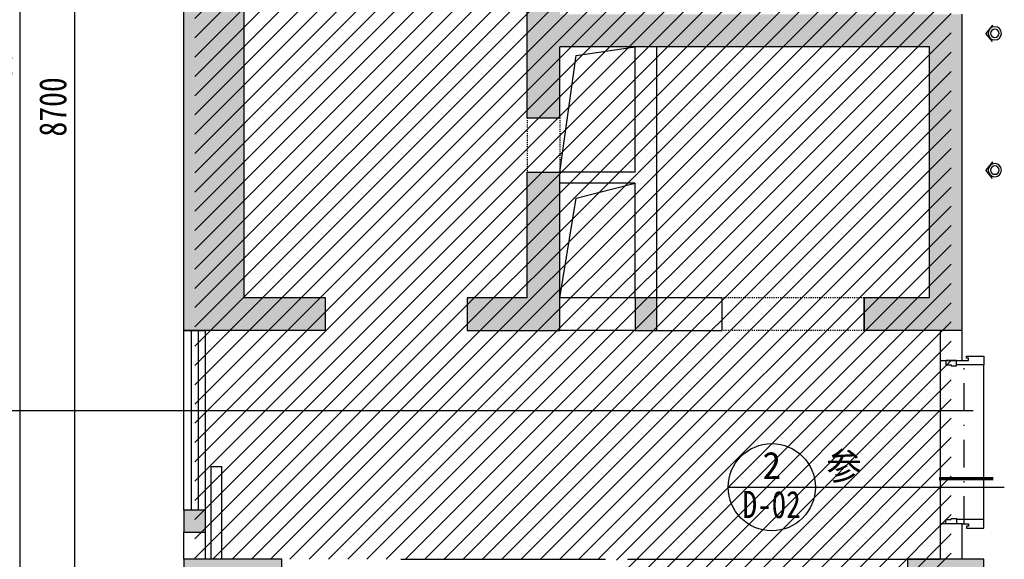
# Model space of a CAD drawing. Header units: millimetres. Extents: x -539149 to -534375, y 505028 to 505469.
# Tile 55 of 135: x -536701 to -536611, y 505250 to 505299. Entities that reach past the tile are written whole.
import ezdxf
from ezdxf.enums import TextEntityAlignment as Align

# ---------------------------------------------------------------- set-up
doc = ezdxf.new("R2010")
doc.units = ezdxf.units.MM
doc.header["$LTSCALE"] = 10
doc.linetypes.add('DASH', pattern=[0.35, 0.25, -0.1])
doc.linetypes.add('DASHDOTX2', pattern=[50.8, 25.4, -12.7, 0, -12.7])
for name, color, linetype in [('01-井道标注', 3, 'Continuous'), ('A-建筑-原墙体', 2, 'Continuous'), ('A-建筑-拆墙', 251, 'Continuous'), ('A-建筑-柱子、剪力墙', 251, 'Continuous'), ('A-建筑-窗户', 4, 'Continuous'), ('B-平面-完成面造型线', 6, 'Continuous'), ('B-平面-尺寸', 8, 'Continuous'), ('C-顶棚-灯具', 4, 'Continuous'), ('C-顶棚-造型线', 30, 'Continuous'), ('E-填充', 251, 'Continuous'), ('E-文本', 7, 'Continuous'), ('P-文字标注', 2, 'Continuous'), ('Q-立面-填充', 251, 'Continuous'), ('WINDOW', 12, 'Continuous')]:
    doc.layers.add(name, color=color, linetype=linetype)
doc.styles.add('-宋体', font='txt', dxfattribs={"width": 0.8})
doc.styles.add('CCD_DIM', font='txt', dxfattribs={"width": 0.8})
doc.dimstyles.new('1', dxfattribs={"dimscale": 0, "dimtxt": 2.5, "dimasz": 1.5, "dimexe": 1, "dimexo": 0, "dimgap": 0.3, "dimtad": 1, "dimdec": 0, "dimzin": 0, "dimdsep": 46, "dimtxsty": 'Standard', "dimblk": 'ARCHTICK', "dimcen": 0.09, "dimclrd": 8, "dimclre": 8, "dimclrt": 4, "dimadec": 0, "dimazin": 0, "dimtfac": 1, "dimtdec": 0, "dimtix": 1, "dimtofl": 0, "dimtmove": 2, "dimatfit": 3, "dimldrblk": 'DOTSMALL', "dimfxl": 5, "dimfxlon": 1, "dimtolj": 1, "dimtzin": 0, "dimarcsym": 0})
doc.dimstyles.new('1-1', dxfattribs={"dimscale": 0, "dimtxt": 2.5, "dimasz": 1, "dimexe": 1, "dimexo": 1, "dimgap": 0.75, "dimtad": 1, "dimdec": 0, "dimrnd": 0.005, "dimzin": 0, "dimdsep": 46, "dimtxsty": 'CCD_DIM', "dimblk": 'ARCHTICK', "dimcen": 0.13, "dimclrd": 44, "dimclre": 44, "dimclrt": 50, "dimadec": 0, "dimazin": 0, "dimtfac": 1, "dimtdec": 0, "dimtix": 1, "dimtmove": 2, "dimatfit": 3, "dimldrblk": 'HBA_Leader_Dot', "dimfxl": 5, "dimfxlon": 1, "dimtvp": 1, "dimtolj": 1, "dimtzin": 0, "dimarcsym": 0})

# ---------------------------------------------------------------- blocks, each defined once
blk = doc.blocks.new('_ArchTick')
at = {"color": 0, "linetype": 'ByBlock', "const_width": 0.15}
blk.add_lwpolyline([(-0.5, -0.5), (0.5, 0.5)], dxfattribs=at)
blk = doc.blocks.new('HBA_Leader_Dot')
at = {"color": 0, "linetype": 'ByBlock'}
blk.add_line((-5, 0), (-10, 0), dxfattribs=at)
at = {"color": 0, "linetype": 'ByBlock', "const_width": 5}
blk.add_lwpolyline([(-2.5, 0, 1), (2.5, 0, 1)], format="xyb", close=True, dxfattribs=at)
blk = doc.blocks.new('_FZH')
at = {"layer": 'A-建筑-原墙体'}
blk.add_lwpolyline([(-0.5, -0.5), (0.5, -0.5), (0.5, 0.5), (-0.5, 0.5)], close=True, dxfattribs=at)
at = {"layer": 'A-建筑-柱子、剪力墙'}
blk.add_solid([(-0.5, -0.5), (0.5, -0.5), (-0.5, 0.5), (0.5, 0.5)], dxfattribs=at)
blk = doc.blocks.new('*E192')
at = {"layer": 'B-平面-完成面造型线'}
for points in [[(-100, 1460), (-50, 1460), (-50, 1450), (0, 1450), (0, 1500), (-100, 1500), (-100, 1460)], [(-100, 40), (-50, 40), (-50, 50), (0, 50), (0, 0), (-100, 0), (-100, 40)]]:
    blk.add_lwpolyline(points, dxfattribs=at)
blk = doc.blocks.new('射灯(可调角度）')
h = blk.add_hatch(color=9)
edge = h.paths.add_edge_path()
edge.add_line((17.3, 44.1), (17.3, 59))
edge.add_line((17.3, 59), (63.3, 0))
edge.add_line((63.3, 0), (17.3, -59))
edge.add_line((17.3, -59), (17.3, -44.1))
edge.add_ellipse((0, 0), major_axis=(-33.5, 33.5), ratio=1, start_angle=156.44488, end_angle=225)
edge.add_ellipse((0, 0), major_axis=(33.5, 33.5), ratio=1, start_angle=315, end_angle=383.55512)
for p, q in [((17.3, 44.1), (17.3, 59)), ((17.3, 59), (63.3, 0)), ((17.3, -59), (63.3, 0))]:
    blk.add_line(p, q)
blk.add_circle((0, 0), 47.4)
at = {"color": 8}
blk.add_circle((0, 0), 30, dxfattribs=at)
blk = doc.blocks.new('A$C0688118A')
at = {"layer": 'P-文字标注', "color": 2}
blk.add_line((-8, 0), (0, 0), dxfattribs=at)
blk.add_circle((-4, 0), 4, dxfattribs=at)
blk.add_attdef('1', text='', height=2.5, dxfattribs=at).set_placement((-4, 2), align=Align.MIDDLE_CENTER)
at = {"layer": 'P-文字标注', "color": 2, "width": 3}
blk.add_attdef('222', text='', height=2.5, dxfattribs=at).set_placement((-6.679, -2.838), (-1.346, -2.838), align=Align.FIT)

msp = doc.modelspace()

# ---------------------------------------------------------------- hatches: boundary and pattern name
at = {"layer": 'E-填充', "ltscale": 0.01}
for points in [[(-536680.673, 505332.099), (-536654.673, 505332.099), (-536654.673, 505308.399), (-536654.673, 505290.199), (-536651.673, 505290.199), (-536651.673, 505296.699), (-536643.773, 505296.699), (-536617.773, 505296.699), (-536617.773, 505273.699), (-536623.773, 505273.699), (-536623.773, 505270.699), (-536614.773, 505270.699), (-536614.773, 505299.699), (-536617.173, 505299.699), (-536617.173, 505299.699), (-536617.773, 505299.699), (-536632.356, 505299.699, -0.008767), (-536632.391, 505299.699), (-536635.606, 505299.699, -0.008767), (-536635.641, 505299.699), (-536638.856, 505299.699, -0.008767), (-536638.891, 505299.699), (-536643.773, 505299.699), (-536651.673, 505299.699), (-536651.673, 505299.699), (-536651.673, 505308.399), (-536651.673, 505337.099), (-536686.173, 505337.099), (-536686.173, 505337.099), (-536686.173, 505270.699), (-536684.173, 505270.699), (-536673.173, 505270.699), (-536673.173, 505273.699), (-536680.673, 505273.699)], [(-536654.673, 505273.699), (-536651.673, 505270.699), (-536651.673, 505285.199), (-536654.673, 505285.199)], [(-536654.673, 505273.699), (-536660.173, 505273.699), (-536660.173, 505270.699), (-536651.673, 505270.699)], [(-536644.773, 505273.699), (-536644.773, 505270.699), (-536642.773, 505270.699), (-536642.773, 505273.699)], [(-536686.173, 505254.199), (-536686.173, 505252.199), (-536684.173, 505252.199), (-536684.173, 505254.199)]]:
    msp.add_hatch(color=256, dxfattribs=at).paths.add_polyline_path(points)
at = {"layer": 'Q-立面-填充', "ltscale": 0.005}
h = msp.add_hatch(dxfattribs=at)
h.set_pattern_fill('ANSI31', color=256, scale=1000, style=0)
h.set_pattern_definition([(45, (-536685.1732, 505189.6987), (-0.883883, 0.883883), [])])
h.paths.add_polyline_path([(-536622.573, 505189.699), (-536615.773, 505189.699), (-536615.773, 505307.899), (-536652.673, 505307.899), (-536652.673, 505336.099), (-536685.173, 505336.099), (-536685.173, 505249.699), (-536646.473, 505249.699), (-536646.473, 505210.399), (-536622.573, 505210.399)])

# ---------------------------------------------------------------- linework, layer by layer
at = {"linetype": 'DASH', "ltscale": 0.01}
for p, q in [((-536623.773, 505273.699, 0.069), (-536636.773, 505273.699, 0.069)), ((-536623.773, 505270.699, 0.069), (-536636.773, 505270.699, 0.069))]:
    msp.add_line(p, q, dxfattribs=at)
at = {"ltscale": 0.01}
for p, q in [((-536686.173, 505270.699, 0.069), (-536684.173, 505270.699, 0.069)), ((-536684.173, 505254.199, 0.069), (-536686.173, 505254.199, 0.069))]:
    msp.add_line(p, q, dxfattribs=at)
at = {"layer": '01-井道标注', "ltscale": 0.01, "elevation": 0.069}
for points in [[(-536651.674, 505285.199), (-536650.187, 505295.906), (-536644.773, 505296.699)], [(-536651.674, 505273.699), (-536650.187, 505282.824), (-536644.773, 505284.199)]]:
    msp.add_lwpolyline(points, dxfattribs=at)
at = {"layer": 'A-建筑-原墙体', "ltscale": 0.01}
for p, q in [((-536686.173, 505270.699, 0.069), (-536686.173, 505337.099, 0.069)), ((-536680.673, 505332.099, 0.069), (-536680.673, 505273.699, 0.069)), ((-536654.673, 505290.199, 0.069), (-536654.673, 505308.399, 0.069)), ((-536614.773, 505270.699, 0.069), (-536614.773, 505299.699, 0.069)), ((-536651.673, 505290.199, 0.069), (-536651.673, 505296.699, 0.069)), ((-536643.773, 505296.699, 0.069), (-536651.673, 505296.699, 0.069)), ((-536644.773, 505285.199, 0.069), (-536644.773, 505296.699, 0.069)), ((-536617.773, 505296.699, 0.069), (-536643.773, 505296.699, 0.069)), ((-536642.773, 505284.199, 0.069), (-536642.773, 505296.699, 0.069)), ((-536617.773, 505273.699, 0.069), (-536617.773, 505296.699, 0.069)), ((-536654.673, 505290.199, 0.069), (-536651.673, 505290.199, 0.069)), ((-536654.673, 505273.699, 0.069), (-536654.673, 505285.199, 0.069)), ((-536654.673, 505285.199, 0.069), (-536651.673, 505285.199, 0.069)), ((-536644.773, 505285.199, 0.069), (-536651.673, 505285.199, 0.069)), ((-536651.673, 505270.699, 0.069), (-536651.673, 505285.199, 0.069)), ((-536644.773, 505284.199, 0.069), (-536651.673, 505284.199, 0.069)), ((-536644.773, 505273.699, 0.069), (-536644.773, 505284.199, 0.069)), ((-536642.773, 505273.699, 0.069), (-536642.773, 505284.199, 0.069)), ((-536673.173, 505273.699, 0.069), (-536680.673, 505273.699, 0.069)), ((-536673.173, 505270.699, 0.069), (-536673.173, 505273.699, 0.069)), ((-536654.673, 505273.699, 0.069), (-536660.173, 505273.699, 0.069)), ((-536660.173, 505273.699, 0.069), (-536660.173, 505270.699, 0.069)), ((-536644.773, 505273.699, 0.069), (-536651.673, 505273.699, 0.069)), ((-536644.773, 505273.699, 0.069), (-536644.773, 505270.699, 0.069)), ((-536642.773, 505273.699, 0.069), (-536644.773, 505273.699, 0.069)), ((-536636.773, 505273.699, 0.069), (-536642.773, 505273.699, 0.069)), ((-536642.773, 505270.699, 0.069), (-536642.773, 505273.699, 0.069)), ((-536636.773, 505270.699, 0.069), (-536636.773, 505273.699, 0.069)), ((-536617.773, 505273.699, 0.069), (-536623.773, 505273.699, 0.069)), ((-536623.773, 505270.699, 0.069), (-536623.773, 505273.699, 0.069)), ((-536623.773, 505273.699, 0.069), (-536623.773, 505270.699, 0.069)), ((-536673.173, 505270.699, 0.069), (-536686.173, 505270.699, 0.069)), ((-536684.173, 505270.699, 0.069), (-536686.173, 505270.699, 0.069)), ((-536660.173, 505270.699, 0.069), (-536651.673, 505270.699, 0.069)), ((-536644.773, 505270.699, 0.069), (-536651.673, 505270.699, 0.069)), ((-536644.773, 505270.699, 0.069), (-536642.773, 505270.699, 0.069)), ((-536642.773, 505270.699, 0.069), (-536636.773, 505270.699, 0.069)), ((-536614.773, 505270.699, 0.069), (-536623.773, 505270.699, 0.069)), ((-536616.773, 505270.699, 0.069), (-536616.773, 505267.949, 0.069)), ((-536614.773, 505270.699, 0.069), (-536616.773, 505270.699, 0.069)), ((-536614.773, 505267.949, 0.069), (-536614.773, 505270.699, 0.069)), ((-536616.773, 505267.949, 0.069), (-536614.773, 505267.949, 0.069)), ((-536683.673, 505249.699, 0.069), (-536683.673, 505258.199, 0.069)), ((-536683.673, 505258.199, 0.069), (-536682.673, 505258.199, 0.069)), ((-536682.673, 505249.699, 0.069), (-536682.673, 505258.199, 0.069)), ((-536686.173, 505254.199, 0.069), (-536686.173, 505252.199, 0.069)), ((-536684.173, 505254.199, 0.069), (-536686.173, 505254.199, 0.069)), ((-536684.173, 505252.199, 0.069), (-536684.173, 505254.199, 0.069)), ((-536614.773, 505252.949, 0.069), (-536616.773, 505252.949, 0.069)), ((-536616.773, 505252.949, 0.069), (-536616.773, 505249.699, 0.069)), ((-536614.773, 505249.699, 0.069), (-536614.773, 505252.949, 0.069)), ((-536686.173, 505249.699, 0.069), (-536686.173, 505252.199, 0.069)), ((-536686.173, 505252.199, 0.069), (-536684.173, 505252.199, 0.069)), ((-536684.173, 505249.699, 0.069), (-536684.173, 505252.199, 0.069)), ((-536666.273, 505249.699, 0.069), (-536647.473, 505249.699, 0.069)), ((-536645.473, 505249.699, 0.069), (-536616.773, 505249.699, 0.069))]:
    msp.add_line(p, q, dxfattribs=at)
at = {"layer": 'A-建筑-窗户', "ltscale": 0.01}
for p, q in [((-536686.173, 505254.199, 0.069), (-536686.173, 505270.699, 0.069)), ((-536685.507, 505270.699, 0.069), (-536685.507, 505254.199, 0.069)), ((-536684.84, 505270.699, 0.069), (-536684.84, 505254.199, 0.069)), ((-536684.173, 505254.199, 0.069), (-536684.173, 505270.699, 0.069))]:
    msp.add_line(p, q, dxfattribs=at)
at = {"layer": 'B-平面-完成面造型线', "ltscale": 0.01, "elevation": 0.069}
for points in [[(-536614.773, 505267.949), (-536614.173, 505267.949), (-536614.173, 505268.149), (-536614.373, 505268.149), (-536614.373, 505268.349), (-536612.773, 505268.349), (-536612.773, 505267.549), (-536615.273, 505267.549)], [(-536614.773, 505252.949), (-536614.173, 505252.949), (-536614.173, 505252.749), (-536614.373, 505252.749), (-536614.373, 505252.549), (-536612.773, 505252.549), (-536612.773, 505253.349), (-536615.273, 505253.349)]]:
    msp.add_lwpolyline(points, dxfattribs=at)
at = {"layer": 'C-顶棚-造型线', "ltscale": 0.01}
for p, q in [((-536616.773, 505267.949, 0.069), (-536616.773, 505252.949, 0.069)), ((-536612.773, 505253.349, 0.069), (-536612.773, 505267.549, 0.069))]:
    msp.add_line(p, q, dxfattribs=at)
at = {"layer": 'C-顶棚-造型线', "color": 51, "linetype": 'DASHDOTX2', "ltscale": 0.01}
msp.add_line((-536614.573, 505252.949, 0.069), (-536614.573, 505267.949, 0.069), dxfattribs=at)
at = {"layer": 'P-文字标注', "color": 4, "const_width": 0.3}
msp.add_lwpolyline([(-536616.902, 505257.096), (-536611.902, 505257.096)], dxfattribs=at)
at = {"layer": 'P-文字标注', "color": 4}
msp.add_lwpolyline([(-536628.235, 505256.315), (-536610.902, 505256.315)], dxfattribs=at)
at = {"layer": 'WINDOW', "linetype": 'DASH', "ltscale": 0.004}
for p, q in [((-536654.673, 505290.199, 0.069), (-536654.673, 505285.199, 0.069)), ((-536651.674, 505290.199, 0.069), (-536651.674, 505285.199, 0.069))]:
    msp.add_line(p, q, dxfattribs=at)

# ---------------------------------------------------------------- block references
at = {"ltscale": 0.01, "xscale": 0.01, "yscale": 0.01, "zscale": 0.01}
msp.add_blockref('*E192', (-536615.273, 505252.949, 0.069), dxfattribs=at)
at = {"layer": 'A-建筑-原墙体', "ltscale": 0.01}
for p, xscale, yscale, zscale in [((-536681.673, 505245.949, 0.069), 9, 7.500000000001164, 7.500000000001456), ((-536616.273, 505246.199, 0.069), 7.000000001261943, 6.999966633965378, 6.999966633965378)]:
    msp.add_blockref('_FZH', p, dxfattribs=dict(at, xscale=xscale, yscale=yscale, zscale=zscale))
at = {"layer": 'C-顶棚-灯具', "linetype": 'ByBlock', "ltscale": 0.01, "xscale": -0.0128000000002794, "yscale": 0.0128000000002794, "zscale": 0.0128}
for p in [(-536611.773, 505297.949, 0.069), (-536611.773, 505285.399, 0.069)]:
    msp.add_blockref('射灯(可调角度）', p, dxfattribs=at)
at = {"layer": 'P-文字标注', "color": 2}
ref = msp.add_blockref('A$C0688118A', (-536628.235, 505256.315), dxfattribs=at)
ref.add_attrib('222', 'D-02', dxfattribs={"color": 2, "height": 2.5, "width": 0.75}).set_placement((-536634.914, 505253.477), (-536629.581, 505253.477), align=Align.FIT)
ref.add_attrib('1', '2', dxfattribs={"color": 2, "height": 2.5}).set_placement((-536632.235, 505258.315), align=Align.MIDDLE_CENTER)

# ---------------------------------------------------------------- texts
at = {"layer": 'E-文本', "insert": (-536627.236, 505256.716), "char_height": 2.5, "width": 67.27354, "attachment_point": 7, "style": '-宋体'}
msp.add_mtext('{\\W1;参}', dxfattribs=at)

# ---------------------------------------------------------------- dimensions: what is measured, and where the dimension line sits
at = {"layer": 'B-平面-尺寸', "ltscale": 0.01}
for p1, p2, distance in [((-536686.173, 505220.699, 0.069), (-536686.173, 505365.199, 0.069), 15), ((-536686.173, 505247.699, 0.069), (-536686.173, 505334.699, 0.069), 10)]:
    msp.add_aligned_dim(p1=p1, p2=p2, distance=distance, dimstyle='1-1', override={"dimscale": 1, "dimlfac": 100}, dxfattribs=at).render()

# ---------------------------------------------------------------- leaders
at = {"layer": 'A-建筑-拆墙'}
msp.add_leader([(-536613.772, 505263.323), (-536729.677, 505263.323)], dimstyle='1', override={"dimscale": 0.117162, "dimasz": 0.75, "dimtad": 0, "dimldrblk": 'Dot'}, dxfattribs=at)

doc.saveas('drawing.dxf')
